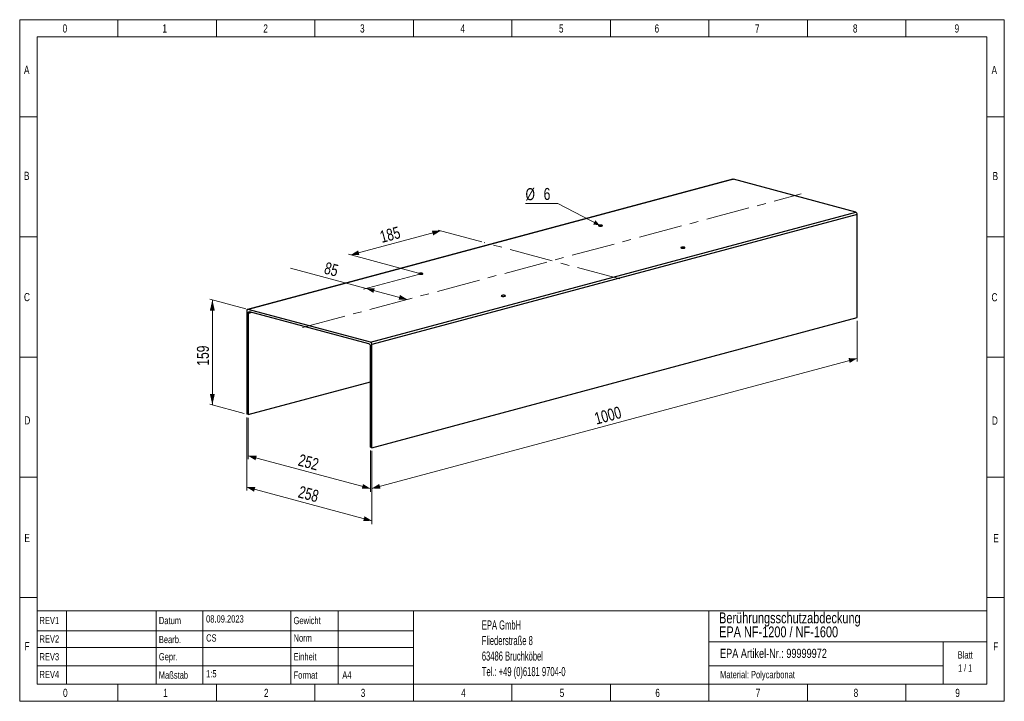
# Model space of a CAD drawing. Header units: millimetres. Extents: x 5 to 292, y 5 to 204.
import ezdxf

# ---------------------------------------------------------------- set-up
doc = ezdxf.new("R2010")
doc.units = ezdxf.units.MM
doc.linetypes.add('CENTERX2', pattern=[20.32, 12.7, -2.54, 2.54, -2.54])
doc.styles.add('SLDTEXTSTYLE0', font='TXT', dxfattribs={"width": 0.75})
doc.styles.add('SLDTEXTSTYLE1', font='TXT', dxfattribs={"width": 0.605})
doc.styles.add('SLDTEXTSTYLE2', font='TXT', dxfattribs={"width": 0.65})
doc.dimstyles.new('SLDDIMSTYLE0', dxfattribs={"dimtxt": 3.5, "dimasz": 3.302, "dimexe": 0, "dimexo": 0.0625, "dimgap": 0.875, "dimtad": 1, "dimdec": 0, "dimlfac": 5, "dimrnd": 1e-09, "dimzin": 12, "dimdsep": 46, "dimtxsty": 'SLDTEXTSTYLE0', "dimsah": 1, "dimcen": 0.09, "dimadec": 0, "dimazin": 3, "dimtfac": 1, "dimtdec": 0, "dimtofl": 0, "dimtmove": 0, "dimatfit": 3, "dimfxl": 1, "dimfrac": 2, "dimtolj": 1, "dimtzin": 12, "dimarcsym": 0})
doc.dimstyles.new('SLDDIMSTYLE1', dxfattribs={"dimtxt": 3.5, "dimasz": 3.302, "dimexe": 0, "dimexo": 0.0625, "dimgap": 0.875, "dimtad": 0, "dimtih": 1, "dimtoh": 1, "dimdec": 0, "dimlfac": 5, "dimrnd": 1e-09, "dimzin": 12, "dimdsep": 46, "dimtxsty": 'SLDTEXTSTYLE0', "dimsah": 1, "dimcen": 0, "dimadec": 0, "dimazin": 3, "dimtfac": 1, "dimtdec": 0, "dimtofl": 0, "dimtmove": 0, "dimatfit": 3, "dimfxl": 1, "dimfrac": 2, "dimtolj": 1, "dimtzin": 12, "dimarcsym": 0})

# ---------------------------------------------------------------- blocks, each defined once
blk = doc.blocks.new('SW_NOTE_0')
at = {"color": 0, "linetype": 'Continuous', "lineweight": 0, "attachment_point": 1, "style": 'SLDTEXTSTYLE1'}
for s, insert, char_height in [('EPA GmbH', (0, 3.41), 2.646), ('Fliederstraße 8', (0, -1.12), 2.6458), ('63486 Bruchköbel', (0, -5.64), 2.6458), ('Tel.: +49 (0)6181 9704-0', (0, -10.17), 2.6458)]:
    blk.add_mtext(s, dxfattribs=dict(at, insert=insert, char_height=char_height))
blk = doc.blocks.new('SW_NOTE_0_1')
at = {"color": 0, "linetype": 'Continuous', "lineweight": 0, "char_height": 2.117, "attachment_point": 2}
for s, insert, style in [('Blatt', (2.98, 2.73), 'SLDTEXTSTYLE0'), ('1 / 1', (2.96, -1.09), 'SLDTEXTSTYLE2')]:
    blk.add_mtext(s, dxfattribs=dict(at, insert=insert, style=style))
blk = doc.blocks.new('_D')
at = {"color": 7, "linetype": 'Continuous', "lineweight": 0}
for p, q in [((249.48, 116.12), (249.48, 104.25)), ((108.05, 67.32), (249.48, 105.21)), ((108.05, 78.23), (108.05, 66.36))]:
    blk.add_line(p, q, dxfattribs=at)
at = {"color": 7, "linetype": 'Continuous', "lineweight": 18}
for points in [[(249.48, 105.21), (246.96, 105.28), (247.33, 103.89)], [(108.05, 67.32), (110.58, 67.25), (110.2, 68.64)]]:
    blk.add_solid(points, dxfattribs=at)
at = {"color": 7, "linetype": 'Continuous', "lineweight": 18, "insert": (172.6, 89.28), "char_height": 3.5, "attachment_point": 1, "rotation": 14.998, "style": 'SLDTEXTSTYLE0'}
blk.add_mtext('1000', dxfattribs=at)
blk = doc.blocks.new('_D_1')
at = {"color": 7, "linetype": 'Continuous', "lineweight": 0}
for p, q in [((71.99, 87.89), (71.99, 75.87)), ((107.63, 78.34), (107.63, 66.32)), ((71.99, 76.83), (107.63, 67.28))]:
    blk.add_line(p, q, dxfattribs=at)
at = {"color": 7, "linetype": 'Continuous', "lineweight": 18}
for points in [[(71.99, 76.83), (74.14, 75.51), (74.51, 76.9)], [(107.63, 67.28), (105.48, 68.6), (105.11, 67.21)]]:
    blk.add_solid(points, dxfattribs=at)
at = {"color": 7, "linetype": 'Continuous', "lineweight": 18, "insert": (87.23, 77.42), "char_height": 3.5, "attachment_point": 1, "rotation": 345.002, "style": 'SLDTEXTSTYLE0'}
blk.add_mtext('252', dxfattribs=at)
blk = doc.blocks.new('_D_2')
at = {"color": 7, "linetype": 'Continuous', "lineweight": 0}
for p, q in [((71.57, 88), (71.57, 66.71)), ((108.05, 78.23), (108.05, 56.94)), ((71.57, 67.68), (108.05, 57.9))]:
    blk.add_line(p, q, dxfattribs=at)
at = {"color": 7, "linetype": 'Continuous', "lineweight": 18}
for points in [[(71.57, 67.68), (73.72, 66.36), (74.09, 67.75)], [(108.05, 57.9), (105.91, 59.22), (105.53, 57.83)]]:
    blk.add_solid(points, dxfattribs=at)
at = {"color": 7, "linetype": 'Continuous', "lineweight": 18, "insert": (87.23, 68.15), "char_height": 3.5, "attachment_point": 1, "rotation": 345.002, "style": 'SLDTEXTSTYLE0'}
blk.add_mtext('258', dxfattribs=at)
blk = doc.blocks.new('_D_3')
at = {"color": 7, "linetype": 'Continuous', "lineweight": 0}
for p, q in [((101.9, 135.35), (128.07, 142.35)), ((140.06, 139.14), (127.36, 142.54)), ((121.63, 130.06), (101.2, 135.53))]:
    blk.add_line(p, q, dxfattribs=at)
at = {"color": 7, "linetype": 'Continuous', "lineweight": 18}
for points in [[(128.07, 142.35), (125.55, 142.42), (125.92, 141.03)], [(101.9, 135.35), (104.43, 135.28), (104.05, 136.67)]]:
    blk.add_solid(points, dxfattribs=at)
at = {"color": 7, "linetype": 'Continuous', "lineweight": 18, "insert": (110.07, 142.2), "char_height": 3.5, "attachment_point": 1, "rotation": 14.998, "style": 'SLDTEXTSTYLE0'}
blk.add_mtext('185', dxfattribs=at)
blk = doc.blocks.new('_D_4')
at = {"color": 7, "linetype": 'Continuous', "lineweight": 0}
for p, q in [((106.36, 125.59), (84.34, 131.49)), ((121.63, 129.68), (105.65, 125.4)), ((118.38, 122.37), (106.36, 125.59))]:
    blk.add_line(p, q, dxfattribs=at)
at = {"color": 7, "linetype": 'Continuous', "lineweight": 18}
for points in [[(106.36, 125.59), (108.51, 124.27), (108.88, 125.66)], [(118.38, 122.37), (116.23, 123.69), (115.86, 122.3)]]:
    blk.add_solid(points, dxfattribs=at)
at = {"color": 7, "linetype": 'Continuous', "lineweight": 18, "insert": (94.81, 133.36), "char_height": 3.5, "attachment_point": 1, "rotation": 345.002, "style": 'SLDTEXTSTYLE0'}
blk.add_mtext('85', dxfattribs=at)
blk = doc.blocks.new('_D_5')
at = {"color": 7, "linetype": 'Continuous', "lineweight": 0}
for p, q in [((71.29, 119.68), (60.86, 122.47)), ((61.57, 91.64), (61.57, 122.28)), ((70.86, 89.15), (60.86, 91.83))]:
    blk.add_line(p, q, dxfattribs=at)
at = {"color": 7, "linetype": 'Continuous', "lineweight": 18}
for points in [[(61.57, 122.28), (60.85, 119.1), (62.29, 119.1)], [(61.57, 91.64), (62.29, 94.83), (60.85, 94.83)]]:
    blk.add_solid(points, dxfattribs=at)
at = {"color": 7, "linetype": 'Continuous', "lineweight": 18, "insert": (57.06, 103.08), "char_height": 3.5, "attachment_point": 1, "rotation": 90, "style": 'SLDTEXTSTYLE0'}
blk.add_mtext('159', dxfattribs=at)
blk = doc.blocks.new('_D_6')
at = {"color": 7, "linetype": 'Continuous', "lineweight": 0}
for p, q in [((162.29, 150.29), (152.84, 150.29)), ((174.39, 144.03), (162.29, 150.29))]:
    blk.add_line(p, q, dxfattribs=at)
at = {"color": 7, "linetype": 'Continuous', "lineweight": 18}
blk.add_solid([(174.39, 144.03), (173.2, 145.46), (172.54, 144.18)], dxfattribs=at)
at = {"color": 7, "linetype": 'Continuous', "lineweight": 18, "char_height": 3.5, "attachment_point": 1, "style": 'SLDTEXTSTYLE0'}
for s, insert in [('%%c', (152.84, 154.8)), ('6', (158.12, 154.85))]:
    blk.add_mtext(s, dxfattribs=dict(at, insert=insert))

msp = doc.modelspace()

# ---------------------------------------------------------------- linework, layer by layer
at = {"color": 8, "linetype": 'Continuous', "lineweight": 18}
for p, q in [((5.42, 5.3), (5.42, 203.87)), ((5.42, 203.87), (292.36, 203.87)), ((34.06, 203.87), (34.06, 198.87)), ((62.76, 203.87), (62.76, 198.87)), ((91.46, 203.87), (91.46, 198.87)), ((120.16, 203.87), (120.16, 198.87)), ((148.89, 203.87), (148.89, 198.87)), ((177.56, 203.87), (177.56, 198.87)), ((206.26, 203.87), (206.26, 198.87)), ((234.96, 203.87), (234.96, 198.87)), ((263.66, 203.87), (263.66, 198.87)), ((292.36, 203.87), (292.36, 5.3)), ((10.49, 10.3), (10.49, 198.87)), ((10.49, 198.87), (287.3, 198.87)), ((287.3, 10.3), (287.3, 198.87)), ((5.42, 175.59), (10.49, 175.59)), ((287.3, 175.59), (292.36, 175.59)), ((5.42, 140.59), (10.49, 140.59)), ((287.3, 140.59), (292.36, 140.59)), ((5.42, 105.59), (10.49, 105.59)), ((287.3, 105.59), (292.36, 105.59)), ((5.42, 70.59), (10.49, 70.59)), ((287.3, 70.59), (292.36, 70.59)), ((5.42, 35.59), (10.49, 35.59)), ((287.3, 35.59), (292.36, 35.59)), ((10.49, 31.63), (287.3, 31.63)), ((19.02, 31.63), (19.02, 10.3)), ((45.17, 31.63), (45.17, 10.3)), ((58.75, 31.63), (58.75, 10.3)), ((84.48, 31.63), (84.48, 10.3)), ((98.25, 10.3), (98.25, 31.63)), ((120.16, 31.63), (120.16, 10.3)), ((206.26, 31.63), (206.26, 10.3)), ((10.49, 25.86), (84.48, 25.86)), ((84.48, 25.86), (120.16, 25.86)), ((10.49, 20.97), (84.48, 20.97)), ((84.48, 20.97), (120.16, 20.97)), ((206.26, 22.67), (287.3, 22.67)), ((274.51, 22.67), (274.51, 10.3)), ((10.49, 15.62), (84.48, 15.62)), ((84.48, 15.62), (120.16, 15.62)), ((206.26, 15.62), (274.51, 15.62)), ((10.49, 10.3), (287.3, 10.3)), ((34.06, 10.3), (34.06, 5.3)), ((62.76, 10.3), (62.76, 5.3)), ((91.46, 10.3), (91.46, 5.3)), ((120.16, 10.3), (120.16, 5.3)), ((148.89, 10.3), (148.89, 5.3)), ((177.56, 10.3), (177.56, 5.3)), ((206.26, 10.3), (206.26, 5.3)), ((234.96, 10.3), (234.96, 5.3)), ((263.66, 10.3), (263.66, 5.3)), ((5.42, 5.3), (292.36, 5.3))]:
    msp.add_line(p, q, dxfattribs=at)
at = {"color": 7, "linetype": 'Continuous', "lineweight": 25}
for p, q in [((213.26, 157.38), (71.84, 119.49)), ((213.41, 157.38), (71.99, 119.49)), ((249.05, 147.83), (213.41, 157.38)), ((107.63, 109.94), (249.05, 147.83)), ((249.48, 147.14), (108.05, 109.25)), ((249.48, 117.08), (249.48, 147.14)), ((71.57, 119.02), (71.57, 88.97)), ((107.63, 109.94), (71.99, 119.49)), ((71.99, 118.33), (71.99, 88.85)), ((107.21, 109.48), (72.42, 118.8)), ((108.05, 79.19), (249.48, 117.08)), ((108.05, 79.19), (108.05, 109.25)), ((107.63, 79.3), (107.63, 108.79)), ((71.99, 88.85), (107.63, 98.4)), ((71.99, 88.85), (71.57, 88.97)), ((108.05, 79.19), (107.63, 79.3))]:
    msp.add_line(p, q, dxfattribs=at)
at = {"color": 7, "linetype": 'CENTERX2', "lineweight": 18}
for p, q in [((87.88, 114.2), (233.16, 153.12)), ((180.27, 128.37), (140.77, 138.95))]:
    msp.add_line(p, q, dxfattribs=at)
at = {"color": 8, "linetype": 'Continuous', "lineweight": 25}
msp.add_line((73.07, 118.62), (71.99, 118.33), dxfattribs=at)
at = {"color": 7, "linetype": 'Continuous', "lineweight": 25, "flags": 128}
for points in [[(213.26, 157.38), (213.33, 157.39), (213.41, 157.38)], [(174.24, 143.78), (174.41, 143.74), (174.61, 143.73), (174.82, 143.73), (175.01, 143.76), (175.16, 143.8), (175.24, 143.85), (175.26, 143.9), (175.21, 143.96), (175.09, 144), (174.92, 144.04), (174.72, 144.05), (174.51, 144.04), (174.32, 144.02), (174.17, 143.98), (174.08, 143.93), (174.07, 143.88), (174.12, 143.82), (174.24, 143.78)], [(198.28, 137.33), (198.45, 137.3), (198.65, 137.29), (198.86, 137.29), (199.05, 137.32), (199.2, 137.36), (199.29, 137.41), (199.3, 137.46), (199.25, 137.52), (199.13, 137.56), (198.96, 137.59), (198.76, 137.61), (198.55, 137.6), (198.36, 137.58), (198.21, 137.54), (198.13, 137.49), (198.11, 137.43), (198.16, 137.38), (198.28, 137.33)], [(121.91, 129.76), (122.08, 129.72), (122.29, 129.71), (122.49, 129.72), (122.68, 129.74), (122.83, 129.78), (122.92, 129.83), (122.94, 129.88), (122.88, 129.94), (122.76, 129.98), (122.59, 130.02), (122.39, 130.03), (122.18, 130.03), (121.99, 130), (121.85, 129.96), (121.76, 129.91), (121.74, 129.86), (121.79, 129.8), (121.91, 129.76)], [(145.96, 123.32), (146.13, 123.28), (146.33, 123.27), (146.54, 123.27), (146.72, 123.3), (146.87, 123.34), (146.96, 123.39), (146.98, 123.44), (146.92, 123.5), (146.8, 123.54), (146.63, 123.58), (146.43, 123.59), (146.22, 123.58), (146.04, 123.56), (145.89, 123.52), (145.8, 123.47), (145.78, 123.42), (145.84, 123.36), (145.96, 123.32)], [(71.99, 119.49), (71.91, 119.5), (71.83, 119.49), (71.76, 119.45), (71.69, 119.4), (71.64, 119.33), (71.6, 119.24), (71.58, 119.14), (71.57, 119.02)], [(71.99, 118.33), (72, 118.44), (72.02, 118.55), (72.06, 118.64), (72.12, 118.71), (72.18, 118.76), (72.25, 118.8), (72.33, 118.81), (72.42, 118.8)]]:
    msp.add_lwpolyline(points, dxfattribs=at)
at = {"color": 7, "linetype": 'Continuous', "lineweight": 25}
for centre in [(248.77, 147.18), (106.92, 108.83), (107.35, 109.29)]:
    msp.add_arc(centre, 0.709, 356.6365, 66.4081, dxfattribs=at)

# ---------------------------------------------------------------- block references
at = {"color": 7, "linetype": 'Continuous', "lineweight": 0}
for name, p in [('SW_NOTE_0', (140.1, 25.45)), ('SW_NOTE_0_1', (277.99, 17.15))]:
    msp.add_blockref(name, p, dxfattribs=at)

# ---------------------------------------------------------------- texts
at = {"color": 8, "linetype": 'Continuous', "lineweight": 0, "char_height": 2.38, "attachment_point": 1, "style": 'SLDTEXTSTYLE0'}
for s, insert in [('0', (17.93, 202.51)), ('1', (47.01, 202.51)), ('2', (76.41, 202.51)), ('3', (104.61, 202.51)), ('4', (133.87, 202.51)), ('5', (162.58, 202.51)), ('6', (190.45, 202.51)), ('7', (219.71, 202.51)), ('8', (248.25, 202.51)), ('9', (277.88, 202.51)), ('A', (6.67, 190.46)), ('A', (288.65, 190.39)), ('B', (6.67, 159.58)), ('B', (288.95, 159.52)), ('C', (6.67, 124.26)), ('C', (288.65, 124.2)), ('D', (6.79, 88.34)), ('D', (288.77, 88.28)), ('E', (6.8, 54.07)), ('E', (289.14, 54)), ('F', (6.83, 22.55)), ('F', (289.14, 22.49)), ('0', (18.06, 8.95)), ('1', (47.22, 8.95)), ('2', (76.61, 8.95)), ('3', (104.82, 8.95)), ('4', (134.08, 8.95)), ('5', (162.79, 8.95)), ('6', (190.66, 8.95)), ('7', (219.92, 8.95)), ('8', (248.46, 8.95)), ('9', (278.09, 8.95))]:
    msp.add_mtext(s, dxfattribs=dict(at, insert=insert))
at = {"color": 7, "linetype": 'Continuous', "lineweight": 0, "attachment_point": 1, "style": 'SLDTEXTSTYLE0'}
for s, insert, char_height in [('REV1', (11.19, 29.9), 2.117), ('Datum', (45.98, 29.9), 2.117), ('08.09.2023', (59.74, 30.36), 2.117), ('Gewicht', (85.23, 29.9), 2.117), ('Berührungsschutzabdeckung', (209.24, 31.2), 3.175), ('EPA NF-1200 / NF-1600', (209.24, 27.12), 3.175), ('REV2', (11.19, 24.52), 2.117), ('Bearb.', (45.98, 24.37), 2.117), ('CS', (59.74, 24.82), 2.117), ('Norm', (85.23, 24.82), 2.117), ('EPA Artikel-Nr.: 99999972', (209.53, 20.59), 2.6458), ('REV3', (11.19, 19.35), 2.117), ('Gepr.', (45.98, 19.35), 2.117), ('Einheit', (85.23, 19.35), 2.117), ('1:5', (59.74, 14.39), 2.117), ('REV4', (11.19, 14.17), 2.117), ('Maßstab', (45.95, 14), 2.117), ('Format', (85.23, 14), 2.117), ('A4', (99.43, 14), 2.117), ('Material: Polycarbonat', (209.53, 14.14), 2.1167)]:
    msp.add_mtext(s, dxfattribs=dict(at, insert=insert, char_height=char_height))

# ---------------------------------------------------------------- dimensions: what is measured, and where the dimension line sits
at = {"color": 7, "linetype": 'Continuous', "lineweight": 18}
dim = msp.add_diameter_dim_2p(p1=(174.94, 143.75), p2=(174.39, 144.03), dimstyle='SLDDIMSTYLE1', dxfattribs=at)
dim.commit()
dim.dimension.update_dxf_attribs({"geometry": '_D_6', "text_midpoint": (156.77, 153.09), "dimtype": 163})
for base, p1, p2, angle, picture, middle in [((128.07, 142.35), (122.34, 129.87), (140.77, 138.95), 14.998, '_D_3', (114.99, 138.85)), ((106.36, 125.59), (87.88, 114.2), (122.34, 129.87), 345.002, '_D_4', (96.14, 128.33)), ((61.57, 122.28), (71.57, 88.97), (71.99, 119.49), 90, '_D_5', (61.57, 106.96)), ((249.48, 105.21), (108.05, 79.19), (249.48, 117.08), 14.998, '_D', (178.77, 86.27)), ((108.05, 57.9), (71.57, 88.97), (108.05, 79.19), 345.002, '_D_2', (89.81, 62.79)), ((107.63, 67.28), (71.99, 88.85), (107.63, 79.3), 345.002, '_D_1', (89.81, 72.06))]:
    dim = msp.add_linear_dim(base=base, p1=p1, p2=p2, angle=angle, dimstyle='SLDDIMSTYLE0', dxfattribs=at)
    dim.commit()
    dim.dimension.update_dxf_attribs({"geometry": picture, "text_midpoint": middle, "dimtype": 160})

doc.saveas('drawing.dxf')
